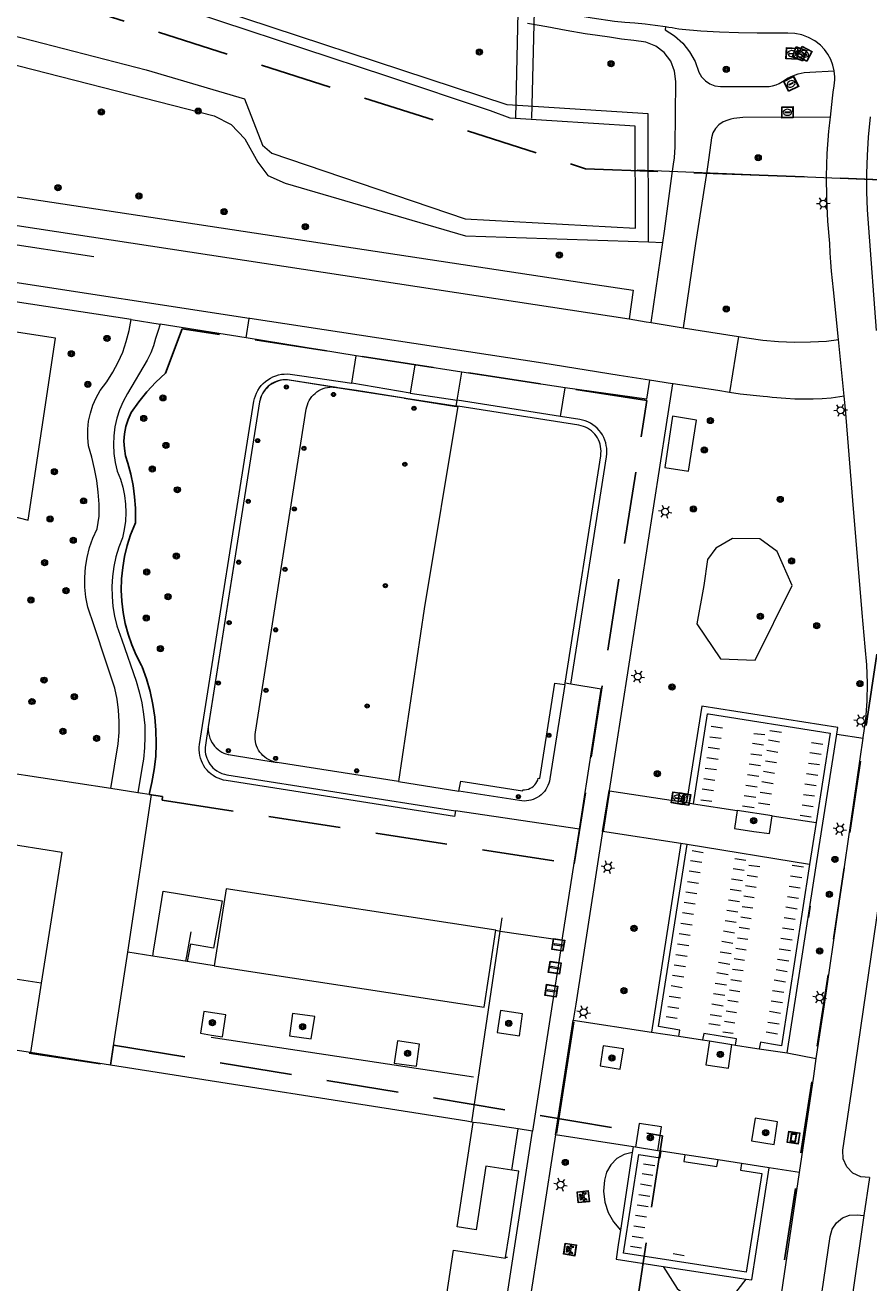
# Model space of a CAD drawing. Header units: metres. Extents: x 89872 to 94585, y 463299 to 469000.
# Tile 241 of 256: x 92043 to 92117, y 464850 to 464961. Entities that reach past the tile are written whole.
import ezdxf
from ezdxf.enums import TextEntityAlignment as Align

# ---------------------------------------------------------------- set-up
doc = ezdxf.new("R2010")
doc.units = ezdxf.units.M
doc.linetypes.add('HIDDEN', pattern=[9.525, 6.35, -3.175])
doc.layers.get('0').update_dxf_attribs({"linetype": 'CONTINUOUS'})
for name, color, linetype, lineweight in [('B-WE-BV-GELEIDECONSTRUCTIE-G', 251, 'CONTINUOUS', 13), ('B-WE-GR-BEPLANTING_CULTUUR-G', 251, 'CONTINUOUS', 13), ('B-WE-GR-BOOM-S', 251, 'CONTINUOUS', 13), ('B-WE-IE-MEUBILAIR_WEGMEUBILAIR_FIETSREK-S', 251, 'CONTINUOUS', 13), ('B-WE-IE-MEUBILAIR_WEGMEUBILAIR_PICKNICKTAFEL-S', 251, 'CONTINUOUS', 13), ('B-WE-IE-MEUBILAIR_WEGMEUBILAIR_VLAGGENMAST-S', 251, 'CONTINUOUS', 13), ('B-WE-IE-TERREINAFSCHEIDING-G', 251, 'CONTINUOUS', 13), ('B-WE-IE-TERREINAFSCHEIDING_KUNSTMATIG_HEKWERK-G', 251, 'CONTINUOUS', 13), ('B-WE-IE-TERREINAFSCHEIDING_KUNSTMATIG_MUUR-G', 251, 'CONTINUOUS', 13), ('B-WE-KL-ET_LS_OV_LICHTMAST-S', 251, 'CONTINUOUS', 13), ('B-WE-KL-GAS_PUT-S', 251, 'CONTINUOUS', 13), ('B-WE-KW-KUNSTWERK_DUIKER-G', 251, 'CONTINUOUS', 13), ('B-WE-OG-TOPOGRAFIE_BEBOUWING-GV', 251, 'CONTINUOUS', 13), ('B-WE-OG-TOPOGRAFIE_BEBOUWING_LUIFEL-GV', 251, 'CONTINUOUS', 13), ('B-WE-OG-TOPOGRAFIE_HUISNUMMER-T25', 251, 'CONTINUOUS', 13), ('B-WE-OG-TOPOGRAFIE_STRAATNAAM-T18', 251, 'CONTINUOUS', 13), ('B-WE-OG-TOPOGRAFIE_WATER-GV', 251, 'CONTINUOUS', 13), ('B-WE-RI-HWA_GOOT_LIJNGOOT-G', 251, 'CONTINUOUS', 13), ('B-WE-VH-VERHARDING-GV', 251, 'CONTINUOUS', 13), ('B-WE-VW-INFORMATIEBORD-S', 251, 'CONTINUOUS', 13), ('B_OVERBOUWLIJN_LIJN_1', 251, 'CONTINUOUS', 13), ('Percelen', 10, 'HIDDEN', 25), ('Q_PILAAR', 251, 'CONTINUOUS', 13), ('Q_PILAAR_0', 251, 'CONTINUOUS', 13)]:
    doc.layers.add(name, color=color, linetype=linetype, lineweight=lineweight)
doc.styles.get("Standard").update_dxf_attribs({"font": 'isocp.shx'})

# ---------------------------------------------------------------- blocks, each defined once
blk = doc.blocks.new('Q_LICHTMAST')
for points in [[(-0.26, 0.15), (-0.52, 0.3)], [(0, 0.3), (0, 0.6)], [(0.26, 0.15), (0.52, 0.3)], [(-0.26, -0.15), (-0.52, -0.3)], [(0, -0.3), (0, -0.6)], [(0.26, -0.15), (0.52, -0.3)]]:
    blk.add_lwpolyline(points)
blk.add_circle((0, 0), 0.3)
blk = doc.blocks.new('Q_VLAGGENMAST')
for points in [[(-0.5, 0.5), (0.5, 0.5), (0.5, -0.5), (-0.5, -0.5)], [(-0.08, 0.33), (0.07, 0.33), (0.07, -0.33), (-0.08, -0.33)]]:
    blk.add_lwpolyline(points, close=True)
blk.add_lwpolyline([(-0.44, 0.46), (0.44, 0.46, -0.414214), (0.46, 0.44), (0.46, -0.44, -0.414214), (0.44, -0.46), (-0.44, -0.46, -0.414214), (-0.46, -0.44), (-0.46, 0.44), (-0.46, 0.44), (-0.46, 0.45), (-0.46, 0.45), (-0.46, 0.45), (-0.46, 0.45), (-0.46, 0.45), (-0.46, 0.45), (-0.46, 0.46), (-0.46, 0.46), (-0.46, 0.46), (-0.45, 0.46), (-0.45, 0.46), (-0.45, 0.46), (-0.45, 0.46), (-0.45, 0.46), (-0.45, 0.46), (-0.44, 0.46), (-0.44, 0.46)], format="xyb")
blk = doc.blocks.new('Q_INFORMATIEBORD')
for points in [[(-0.5, 0.5), (0.5, 0.5), (0.5, -0.5), (-0.5, -0.5)], [(-0.37, 0.22), (0.36, 0.22), (0.36, -0.21), (-0.37, -0.21)]]:
    blk.add_lwpolyline(points, close=True)
for points in [[(-0.44, 0.46), (0.44, 0.46, -0.414214), (0.46, 0.44), (0.46, -0.44, -0.414214), (0.44, -0.46), (-0.44, -0.46, -0.414214), (-0.46, -0.44), (-0.46, 0.44), (-0.46, 0.44), (-0.46, 0.45), (-0.46, 0.45), (-0.46, 0.45), (-0.46, 0.45), (-0.46, 0.45), (-0.46, 0.45), (-0.46, 0.46), (-0.46, 0.46), (-0.46, 0.46), (-0.45, 0.46), (-0.45, 0.46), (-0.45, 0.46), (-0.45, 0.46), (-0.45, 0.46), (-0.45, 0.46), (-0.44, 0.46), (-0.44, 0.46)], [(-0.29, 0.16), (0.28, 0.16, -0.414214), (0.3, 0.14), (0.3, -0.13, -0.414214), (0.28, -0.16), (-0.29, -0.16, -0.414214), (-0.31, -0.13), (-0.31, 0.14), (-0.31, 0.14), (-0.31, 0.14), (-0.31, 0.14), (-0.31, 0.15), (-0.31, 0.15), (-0.31, 0.15), (-0.3, 0.15), (-0.3, 0.15), (-0.3, 0.15), (-0.3, 0.16), (-0.3, 0.16), (-0.3, 0.16), (-0.3, 0.16), (-0.29, 0.16), (-0.29, 0.16), (-0.29, 0.16), (-0.29, 0.16), (-0.29, 0.16)]]:
    blk.add_lwpolyline(points, format="xyb")
blk = doc.blocks.new('Q_PICKNICKTAFEL')
blk.add_lwpolyline([(-0.5, 0.5), (0.5, 0.5), (0.5, -0.5), (-0.5, -0.5)], close=True)
blk.add_lwpolyline([(-0.44, 0.46), (0.44, 0.46, -0.414214), (0.46, 0.44), (0.46, -0.44, -0.414214), (0.44, -0.46), (-0.44, -0.46, -0.414214), (-0.46, -0.44), (-0.46, 0.44), (-0.46, 0.44), (-0.46, 0.45), (-0.46, 0.45), (-0.46, 0.45), (-0.46, 0.45), (-0.46, 0.45), (-0.46, 0.45), (-0.46, 0.46), (-0.46, 0.46), (-0.46, 0.46), (-0.45, 0.46), (-0.45, 0.46), (-0.45, 0.46), (-0.45, 0.46), (-0.45, 0.46), (-0.45, 0.46), (-0.44, 0.46), (-0.44, 0.46)], format="xyb")
for points in [[(-0.25, -0.06), (-0.41, -0.06), (-0.41, 0.02)], [(-0.41, 0.02), (-0.21, 0.02)], [(-0.14, 0.21), (-0.27, 0.21), (-0.27, 0.28)], [(-0.27, 0.28), (0.26, 0.28), (0.26, 0.21), (0.13, 0.21)], [(-0.21, 0.02), (-0.14, 0.21)], [(-0.12, 0.02), (-0.03, 0.21)], [(-0.12, 0.02), (0.11, 0.02)], [(0.03, 0.21), (-0.03, 0.21)], [(0.11, 0.02), (0.03, 0.21)], [(0.21, 0.02), (0.13, 0.21)], [(0.21, 0.02), (0.4, 0.02), (0.4, -0.06), (0.24, -0.06)], [(-0.34, -0.28), (-0.25, -0.06)], [(-0.34, -0.28), (-0.24, -0.28)], [(-0.24, -0.28), (-0.15, -0.06)], [(0.14, -0.06), (-0.15, -0.06)], [(0.23, -0.28), (0.14, -0.06)], [(0.23, -0.28), (0.33, -0.28)], [(0.33, -0.28), (0.24, -0.06)]]:
    blk.add_lwpolyline(points)
blk = doc.blocks.new('Q_GASPUT')
blk.add_lwpolyline([(-0.5, 0.5), (0.5, 0.5), (0.5, -0.5), (-0.5, -0.5)], close=True)
for points in [[(-0.44, 0.46), (0.44, 0.46, -0.414214), (0.46, 0.44), (0.46, -0.44, -0.414214), (0.44, -0.46), (-0.44, -0.46, -0.414214), (-0.46, -0.44), (-0.46, 0.44), (-0.46, 0.44), (-0.46, 0.45), (-0.46, 0.45), (-0.46, 0.45), (-0.46, 0.45), (-0.46, 0.45), (-0.46, 0.45), (-0.46, 0.46), (-0.46, 0.46), (-0.46, 0.46), (-0.45, 0.46), (-0.45, 0.46), (-0.45, 0.46), (-0.45, 0.46), (-0.45, 0.46), (-0.45, 0.46), (-0.44, 0.46), (-0.44, 0.46)], [(-0.34, 0.1, 0.380426), (-0.28, -0.18)], [(-0.01, 0.27, 0.240218), (-0.34, 0.1)], [(-0.19, 0.04, 0.853344), (-0.19, -0.03)], [(0.33, 0.11, 0.240191), (-0.01, 0.27)], [(0.18, -0.03, 0.849746), (0.18, 0.04)], [(0.27, -0.18, 0.380426), (0.33, 0.11)], [(-0.28, -0.18, 0.148452), (0.01, -0.26)], [(0.01, -0.26, 0.131742), (0.27, -0.18)]]:
    blk.add_lwpolyline(points, format="xyb")
for points in [[(-0.19, 0.04), (0.18, 0.04)], [(0.18, -0.03), (-0.19, -0.03)]]:
    blk.add_lwpolyline(points)
blk = doc.blocks.new('BOOM-970')
at = {"layer": 'Q_PILAAR'}
for radius in [0.18, 0.09]:
    blk.add_circle((0, 0), radius, dxfattribs=at)
blk = doc.blocks.new('Q_PILAAR')
at = {"layer": 'Q_PILAAR'}
for p, q in [((0.05, 0.31), (0.12, 0.24)), ((0.12, 0.12), (0.05, 0.05)), ((0.31, 0.31), (0.24, 0.24)), ((0.24, 0.12), (0.31, 0.05))]:
    blk.add_line(p, q, dxfattribs=at)
blk.add_blockref('BOOM-970', (0.18, 0.18))
blk = doc.blocks.new('Q_BOOM')
for radius in [0.27, 0.18, 0.09]:
    blk.add_circle((0, 0), radius)

msp = doc.modelspace()

# ---------------------------------------------------------------- linework, layer by layer
at = {"layer": 'B-WE-BV-GELEIDECONSTRUCTIE-G'}
for points in [[(92085.29, 464952.49), (92083.57, 464953.13), (92074.42, 464956.18), (92059.82, 464960.98), (92045.39, 464965.79), (92035.92, 464968.82), (92034.21, 464969.24), (92032.47, 464969.6), (92024.14, 464970.85), (92009.82, 464973.07), (91995.08, 464975.23), (91987.17, 464976.43), (91979.84, 464977.46), (91971.21, 464978.81), (91945.44, 464982.64), (91895.52, 464990.31)], [(92064.29, 464949.38), (92081.33, 464943.61), (92096.33, 464942.79), (92096.31, 464951.78), (92085.29, 464952.49)]]:
    msp.add_lwpolyline(points, dxfattribs=at)
at = {"layer": 'B-WE-GR-BEPLANTING_CULTUUR-G'}
for p, q in [((92097.48, 464941.57), (92098.76, 464941.53)), ((92071.76, 464928.48), (92069.69, 464928.79)), ((92075.95, 464927.8), (92080.55, 464927.08)), ((92080.55, 464927.08), (92080.68, 464927.09)), ((92113.49, 464898.29), (92112.27, 464890.41)), ((92114.08, 464898.2), (92116.39, 464897.85)), ((92100.83, 464892.17), (92101.44, 464892.07)), ((92091.41, 464889.84), (92080.48, 464891.45)), ((92112.27, 464890.41), (92111.66, 464886.72)), ((92100.34, 464888.56), (92097.74, 464871.95)), ((92100.88, 464888.47), (92100.34, 464888.56)), ((92053.81, 464878.64), (92051.6, 464878.99)), ((92059.21, 464877.79), (92056.83, 464878.16)), ((92097.74, 464871.95), (92100.15, 464871.58)), ((92102.23, 464871.27), (92102.86, 464871.17)), ((92102.86, 464871.17), (92104.84, 464870.86)), ((92104.84, 464870.86), (92105.16, 464870.81)), ((92107.23, 464870.48), (92109.71, 464870.11)), ((92096.06, 464861.34), (92095.02, 464854.49)), ((92096.13, 464861.84), (92096.06, 464861.34)), ((92096.34, 464861.81), (92096.13, 464861.84)), ((92098.32, 464861.5), (92096.34, 464861.81)), ((92098.6, 464861.46), (92098.32, 464861.5)), ((92103.61, 464860.69), (92100.68, 464861.14)), ((92108.12, 464860), (92105.67, 464860.38)), ((92098.77, 464851.31), (92106.1, 464850.18))]:
    msp.add_line(p, q, dxfattribs=at)
for points in [[(92069.69, 464928.79), (92065.83, 464929.39), (92065.6, 464929.41), (92065.37, 464929.41), (92065.14, 464929.38), (92064.91, 464929.33), (92064.69, 464929.26), (92064.5, 464929.17), (92064.33, 464929.08), (92064.15, 464928.97), (92063.99, 464928.84), (92063.85, 464928.7), (92063.71, 464928.55), (92063.59, 464928.39), (92063.49, 464928.22), (92063.39, 464928.04), (92063.32, 464927.86), (92063.26, 464927.67), (92063.21, 464927.47), (92058.7, 464898.84)], [(92107.3, 464915.41), (92104.89, 464915.45), (92103.41, 464914.6), (92102.67, 464913.6), (92102.36, 464911.29), (92101.73, 464907.92), (92103.83, 464904.83), (92106.89, 464904.72), (92110.14, 464911.3), (92108.82, 464914.31), (92107.3, 464915.41)], [(92114.08, 464898.2), (92114.17, 464898.8), (92102.19, 464900.66), (92100.83, 464892.17)], [(92101.44, 464892.07), (92102.68, 464900), (92102.77, 464899.98), (92113.49, 464898.29)], [(92058.7, 464898.84), (92058.45, 464897.22), (92058.42, 464897.03), (92058.42, 464896.84), (92058.43, 464896.64), (92058.46, 464896.45), (92058.51, 464896.26), (92058.57, 464896.08), (92058.65, 464895.9), (92058.74, 464895.72), (92058.85, 464895.55), (92058.98, 464895.39), (92059.11, 464895.24), (92059.26, 464895.11), (92059.46, 464894.97), (92059.67, 464894.85), (92059.89, 464894.75), (92060.12, 464894.67), (92060.35, 464894.62), (92080.48, 464891.45)], [(92109.71, 464870.11), (92112.53, 464888.29), (92114.08, 464898.2)], [(92100.15, 464871.58), (92100.26, 464872.13), (92098.37, 464872.45), (92100.88, 464888.47)], [(92111.66, 464886.72), (92109.2, 464870.75), (92108.31, 464870.9), (92107.34, 464871.05), (92107.23, 464870.48)], [(92105.16, 464870.81), (92105.25, 464871.37), (92102.36, 464871.82), (92102.23, 464871.27)], [(92096.06, 464861.34), (92095.33, 464861.16), (92094.69, 464860.8), (92094.16, 464860.27), (92093.79, 464859.62), (92093.6, 464858.9), (92093.52, 464857.94), (92093.63, 464856.98), (92093.92, 464856.06), (92094.39, 464855.22), (92095.02, 464854.49)], [(92105.67, 464860.38), (92105.59, 464859.79), (92107.46, 464859.5), (92106.1, 464850.8), (92095.27, 464852.46), (92096.64, 464861.17), (92098.52, 464860.88), (92098.6, 464861.46)], [(92100.68, 464861.14), (92100.59, 464860.55), (92103.5, 464860.11), (92103.61, 464860.69)], [(92106.1, 464850.18), (92106.58, 464850.11), (92108.12, 464860)], [(92095.02, 464854.49), (92094.82, 464853.2), (92094.63, 464851.94), (92098.77, 464851.31)], [(92098.77, 464851.31), (92100.01, 464849.37), (92100.82, 464848.67), (92101.79, 464848.21), (92102.86, 464848.05), (92103.92, 464848.2), (92104.9, 464848.63), (92106.1, 464850.18)]]:
    msp.add_lwpolyline(points, dxfattribs=at)
at = {"layer": 'B-WE-IE-MEUBILAIR_WEGMEUBILAIR_FIETSREK-S'}
for p, q in [((92104.02, 464898.72), (92103.02, 464898.89)), ((92103.88, 464897.81), (92102.88, 464897.95)), ((92107.74, 464898.13), (92106.77, 464898.24)), ((92109.04, 464897.51), (92108.06, 464897.66)), ((92109.19, 464898.35), (92108.18, 464898.5)), ((92111.85, 464897.47), (92112.84, 464897.33)), ((92103.75, 464896.89), (92102.75, 464897.03)), ((92106.5, 464896.48), (92107.48, 464896.34)), ((92106.64, 464897.4), (92107.62, 464897.26)), ((92108.89, 464896.59), (92107.9, 464896.75)), ((92112.7, 464896.41), (92111.71, 464896.55)), ((92103.61, 464895.97), (92102.62, 464896.11)), ((92106.36, 464895.58), (92107.34, 464895.44)), ((92108.75, 464895.67), (92107.78, 464895.82)), ((92112.55, 464895.49), (92111.58, 464895.62)), ((92103.34, 464894.13), (92102.35, 464894.27)), ((92103.47, 464895.05), (92102.48, 464895.19)), ((92106.2, 464894.64), (92107.2, 464894.49)), ((92108.6, 464894.75), (92107.61, 464894.91)), ((92112.41, 464894.57), (92111.42, 464894.71)), ((92103.2, 464893.21), (92102.22, 464893.35)), ((92106.06, 464893.72), (92107.06, 464893.57)), ((92108.32, 464892.91), (92107.32, 464893.07)), ((92108.46, 464893.83), (92107.46, 464893.99)), ((92112.27, 464893.65), (92111.27, 464893.79)), ((92102.09, 464892.43), (92103.06, 464892.29)), ((92105.92, 464892.8), (92106.93, 464892.65)), ((92107.17, 464892.15), (92108.17, 464892)), ((92111.98, 464891.81), (92111.02, 464891.95)), ((92112.12, 464892.73), (92111.13, 464892.87)), ((92105.78, 464891.88), (92106.79, 464891.73)), ((92111.83, 464890.9), (92110.84, 464891.03)), ((92102.31, 464887.74), (92101.33, 464887.93)), ((92101.19, 464887.07), (92102.18, 464886.92)), ((92105.1, 464887.25), (92106.07, 464887.11)), ((92107.3, 464886.52), (92106.32, 464886.64)), ((92111.14, 464886.47), (92110.15, 464886.62)), ((92101.06, 464886.15), (92102.04, 464886)), ((92105.78, 464885.28), (92104.81, 464885.43)), ((92105.92, 464886.19), (92104.96, 464886.35)), ((92107.1, 464885.61), (92106.18, 464885.75)), ((92111, 464885.55), (92110.01, 464885.7)), ((92100.77, 464884.32), (92101.75, 464884.16)), ((92100.91, 464885.23), (92101.9, 464885.08)), ((92105.64, 464884.36), (92104.67, 464884.51)), ((92106.96, 464884.7), (92106.04, 464884.84)), ((92110.86, 464884.63), (92109.87, 464884.79)), ((92100.62, 464883.4), (92101.61, 464883.24)), ((92105.5, 464883.44), (92104.52, 464883.59)), ((92106.81, 464883.77), (92105.89, 464883.92)), ((92110.71, 464883.71), (92109.72, 464883.87)), ((92100.47, 464882.48), (92101.46, 464882.33)), ((92105.36, 464882.52), (92104.38, 464882.67)), ((92106.53, 464881.94), (92105.61, 464882.08)), ((92106.67, 464882.86), (92105.75, 464883)), ((92110.42, 464881.87), (92109.44, 464882.03)), ((92110.57, 464882.79), (92109.58, 464882.95)), ((92100.34, 464881.56), (92101.32, 464881.41)), ((92105.07, 464880.68), (92104.09, 464880.83)), ((92105.21, 464881.6), (92104.23, 464881.75)), ((92106.39, 464881.02), (92105.47, 464881.17)), ((92110.28, 464880.95), (92109.29, 464881.11)), ((92100.05, 464879.72), (92101.03, 464879.57)), ((92100.19, 464880.64), (92101.17, 464880.49)), ((92104.93, 464879.76), (92103.94, 464879.92)), ((92106.24, 464880.1), (92105.32, 464880.24)), ((92110.14, 464880.04), (92109.15, 464880.19)), ((92099.9, 464878.8), (92100.89, 464878.65)), ((92104.78, 464878.84), (92103.8, 464879)), ((92106.1, 464879.18), (92105.18, 464879.32)), ((92109.99, 464879.12), (92109.01, 464879.27)), ((92099.76, 464877.88), (92100.74, 464877.73)), ((92104.64, 464877.92), (92103.65, 464878.08)), ((92105.95, 464878.26), (92105.04, 464878.4)), ((92109.85, 464878.2), (92108.86, 464878.35)), ((92099.61, 464876.97), (92100.6, 464876.81)), ((92104.5, 464877), (92103.51, 464877.16)), ((92105.68, 464876.42), (92104.75, 464876.56)), ((92105.82, 464877.34), (92104.9, 464877.48)), ((92109.56, 464876.36), (92108.57, 464876.52)), ((92109.7, 464877.27), (92108.72, 464877.44)), ((92099.47, 464876.05), (92100.45, 464875.89)), ((92104.21, 464875.17), (92103.22, 464875.32)), ((92104.35, 464876.08), (92103.36, 464876.24)), ((92105.54, 464875.5), (92104.61, 464875.64)), ((92109.42, 464875.44), (92108.42, 464875.59)), ((92099.18, 464874.21), (92100.16, 464874.05)), ((92099.32, 464875.13), (92100.31, 464874.97)), ((92104.07, 464874.25), (92103.07, 464874.4)), ((92105.39, 464874.58), (92104.47, 464874.73)), ((92109.28, 464874.52), (92108.29, 464874.68)), ((92100.02, 464873.15), (92099.04, 464873.29)), ((92103.93, 464873.33), (92102.93, 464873.48)), ((92105.25, 464873.65), (92104.32, 464873.8)), ((92109.13, 464873.6), (92108.15, 464873.76)), ((92102.81, 464872.72), (92103.81, 464872.57)), ((92104.96, 464871.82), (92104.04, 464871.96)), ((92105.1, 464872.74), (92104.18, 464872.88)), ((92108.85, 464871.78), (92107.86, 464871.95)), ((92108, 464872.84), (92108.99, 464872.68)), ((92097.05, 464860.35), (92098.03, 464860.19)), ((92096.92, 464859.49), (92097.88, 464859.34)), ((92096.63, 464857.65), (92097.59, 464857.5)), ((92096.78, 464858.57), (92097.74, 464858.42)), ((92096.48, 464856.73), (92097.45, 464856.58)), ((92096.34, 464855.81), (92097.31, 464855.66)), ((92096.19, 464854.89), (92097.16, 464854.74)), ((92096.04, 464853.98), (92097.02, 464853.82)), ((92096.88, 464852.91), (92095.9, 464853.06)), ((92099.67, 464852.44), (92100.64, 464852.28))]:
    msp.add_line(p, q, dxfattribs=at)
at = {"layer": 'B-WE-IE-TERREINAFSCHEIDING-G'}
for p, q in [((92071.34, 464929.12), (92071.73, 464931.55)), ((92076.89, 464930.75), (92076.5, 464928.25)), ((92080.64, 464927.62), (92081.03, 464930.1)), ((92076.5, 464928.25), (92071.34, 464929.12)), ((92075.95, 464927.8), (92071.76, 464928.48)), ((92076.5, 464928.25), (92080.64, 464927.62)), ((92080.55, 464927.08), (92080.64, 464927.62)), ((92089.72, 464926.18), (92080.64, 464927.62)), ((92090.63, 464902.61), (92090.13, 464902.69)), ((92108.39, 464891), (92105.29, 464891.47)), ((92043.99, 464876.26), (92019.62, 464880.06)), ((92085.45, 464859.79), (92086, 464863.42))]:
    msp.add_line(p, q, dxfattribs=at)
msp.add_lwpolyline([(92080.48, 464891.45), (92080.4, 464890.95), (92060.27, 464894.11), (92060.03, 464894.16), (92059.8, 464894.23), (92059.57, 464894.32), (92059.35, 464894.42), (92059.14, 464894.55), (92058.95, 464894.69), (92058.76, 464894.85), (92058.59, 464895.03), (92058.44, 464895.22), (92058.31, 464895.42), (92058.19, 464895.64), (92058.09, 464895.86), (92058.01, 464896.09), (92057.96, 464896.33), (92057.92, 464896.57), (92057.91, 464896.81), (92057.91, 464897.06), (92057.94, 464897.3), (92062.72, 464927.53), (92062.77, 464927.78), (92062.85, 464928.02), (92062.95, 464928.26), (92063.07, 464928.49), (92063.22, 464928.71), (92063.37, 464928.91), (92063.55, 464929.1), (92063.74, 464929.27), (92063.95, 464929.43), (92064.17, 464929.57), (92064.4, 464929.68), (92064.64, 464929.78), (92064.89, 464929.85), (92065.14, 464929.91), (92065.4, 464929.93), (92065.65, 464929.94), (92065.91, 464929.93), (92066.93, 464929.77), (92071.34, 464929.12)], dxfattribs=at)
at = {"layer": 'B-WE-IE-TERREINAFSCHEIDING_KUNSTMATIG_HEKWERK-G'}
msp.add_line((92058.97, 464871.51), (92082.08, 464868), dxfattribs=at)
msp.add_lwpolyline([(92056.83, 464878.16), (92056.72, 464878.2), (92056.8, 464878.64), (92057.18, 464880.78)], dxfattribs=at)
at = {"layer": 'B-WE-IE-TERREINAFSCHEIDING_KUNSTMATIG_MUUR-G'}
msp.add_line((92085.07, 464852.08), (92084.9, 464852.1), dxfattribs=at)
at = {"layer": 'B-WE-KW-KUNSTWERK_DUIKER-G'}
for p, q in [((92087.12, 465009.37), (92085.76, 464952.51)), ((92088.59, 465009.25), (92087.17, 464952.44)), ((92096.48, 464947.92), (92145.1, 464945.96))]:
    msp.add_line(p, q, dxfattribs=at)
at = {"layer": 'B-WE-OG-TOPOGRAFIE_BEBOUWING-GV'}
for p, q in [((92052.5, 464893.04), (92050.13, 464893.4)), ((92050.1, 464869.03), (92051.6, 464878.99)), ((92043.99, 464876.26), (92043.03, 464870.14)), ((92043.03, 464870.14), (92039.11, 464870.76)), ((92050.1, 464869.03), (92043.03, 464870.14)), ((92081.48, 464864.09), (92050.1, 464869.03)), ((92081.92, 464864.02), (92081.48, 464864.09)), ((92082.04, 464864), (92081.92, 464864.02))]:
    msp.add_line(p, q, dxfattribs=at)
for points in [[(92050.13, 464893.4), (92037.74, 464895.29), (92041.36, 464917.43), (92042.82, 464917.05), (92045.24, 464933.1), (92029.14, 464935.56), (92028.86, 464933.82), (92000, 464938.33), (91993.96, 464939.27), (91994.32, 464940.83), (91978.22, 464943.31)], [(92080.68, 464927.09), (92077.73, 464909.25), (92075.45, 464894.02), (92080.78, 464893.18), (92080.94, 464894.05), (92086.39, 464893.22), (92086.4, 464893.3), (92086.57, 464893.3), (92086.74, 464893.32), (92086.9, 464893.36), (92087.06, 464893.43), (92087.21, 464893.51), (92087.34, 464893.61), (92087.47, 464893.73), (92087.57, 464893.86), (92087.66, 464894), (92087.73, 464894.16), (92087.78, 464894.32), (92087.91, 464894.31), (92089.24, 464902.71), (92090.11, 464902.57), (92090.13, 464902.69)], [(92090.13, 464902.69), (92093.28, 464922.73), (92093.3, 464922.93), (92093.31, 464923.13), (92093.3, 464923.34), (92093.27, 464923.54), (92093.23, 464923.74), (92093.16, 464923.94), (92093.08, 464924.13), (92092.98, 464924.3), (92092.87, 464924.48), (92092.75, 464924.64), (92092.61, 464924.78), (92092.46, 464924.92), (92092.29, 464925.04), (92092.12, 464925.15), (92091.94, 464925.24), (92091.75, 464925.31), (92091.56, 464925.37), (92091.36, 464925.42), (92080.68, 464927.09)], [(92051.6, 464878.99), (92053.69, 464892.86), (92052.5, 464893.04)], [(91989.34, 464888.07), (91999.24, 464886.56), (92000, 464886.44), (92021.34, 464883.18), (92021.08, 464881.45), (92036.81, 464879), (92038.38, 464888.97), (92045.81, 464887.8), (92043.99, 464876.26)], [(92085.45, 464859.79), (92083.15, 464860.14), (92082.29, 464854.53), (92080.62, 464854.79), (92082.04, 464864)], [(92084.9, 464852.1), (92085.2, 464854.08), (92086.07, 464859.7), (92085.45, 464859.79)], [(92078.97, 464844.02), (92080.31, 464852.75), (92084.89, 464852.04), (92084.9, 464852.1)]]:
    msp.add_lwpolyline(points, dxfattribs=at)
at = {"layer": 'B-WE-OG-TOPOGRAFIE_BEBOUWING_LUIFEL-GV'}
for p, q in [((92059.21, 464877.79), (92061.85, 464877.39)), ((92061.85, 464877.39), (92083.01, 464874.15))]:
    msp.add_line(p, q, dxfattribs=at)
for points in [[(92069.69, 464928.79), (92069.8, 464928.79), (92070, 464928.76), (92065.87, 464929.4), (92065.67, 464929.43), (92065.46, 464929.43), (92065.26, 464929.42), (92065.06, 464929.39), (92064.86, 464929.34), (92064.67, 464929.27), (92064.49, 464929.19), (92064.31, 464929.1), (92064.14, 464928.99), (92063.98, 464928.86), (92063.83, 464928.72), (92063.7, 464928.56), (92063.56, 464928.37), (92063.44, 464928.16), (92063.33, 464927.93), (92063.26, 464927.71), (92063.2, 464927.47), (92058.72, 464899.02), (92058.7, 464898.84)], [(92064.77, 464895.7), (92064.57, 464895.74), (92064.38, 464895.79), (92064.19, 464895.87), (92064.01, 464895.96), (92063.83, 464896.07), (92063.67, 464896.19), (92063.52, 464896.32), (92063.38, 464896.47), (92063.25, 464896.63), (92063.14, 464896.8), (92063.04, 464896.98), (92062.96, 464897.17), (92062.9, 464897.36), (92062.85, 464897.56), (92062.83, 464897.76), (92062.82, 464897.97), (92062.82, 464898.17), (92062.85, 464898.38), (92067.33, 464926.84), (92067.37, 464927.04), (92067.43, 464927.23), (92067.5, 464927.42), (92067.6, 464927.6), (92067.7, 464927.78), (92067.83, 464927.94), (92067.96, 464928.09), (92068.11, 464928.23), (92068.27, 464928.36), (92068.44, 464928.47), (92068.62, 464928.57), (92068.81, 464928.65), (92069, 464928.71), (92069.2, 464928.76), (92069.4, 464928.79), (92069.6, 464928.8), (92069.69, 464928.79)], [(92058.7, 464898.84), (92058.7, 464898.79), (92058.7, 464898.55), (92058.72, 464898.31), (92058.77, 464898.08), (92058.84, 464897.85), (92058.92, 464897.66), (92059.02, 464897.48), (92059.13, 464897.31), (92059.26, 464897.15), (92059.4, 464897), (92059.56, 464896.86), (92059.72, 464896.73), (92059.89, 464896.62), (92060.07, 464896.53), (92060.26, 464896.46), (92060.45, 464896.41), (92060.65, 464896.38), (92064.77, 464895.7)], [(92084.04, 464880.92), (92060.28, 464884.57), (92059.21, 464877.79)], [(92083.01, 464874.15), (92083.45, 464877.04), (92084.04, 464880.92)]]:
    msp.add_lwpolyline(points, dxfattribs=at)
at = {"layer": 'B-WE-OG-TOPOGRAFIE_STRAATNAAM-T18'}
for p, q in [((92038.74, 464941.79), (92048.63, 464940.29)), ((92111.6, 464882.05), (92111.75, 464883.04))]:
    msp.add_line(p, q, dxfattribs=at)
at = {"layer": 'B-WE-OG-TOPOGRAFIE_WATER-GV'}
for points in [[(92097.48, 464941.57), (92097.45, 464952.86), (92085.04, 464953.66), (92055.06, 464963.54), (92034.83, 464970.21), (92011.65, 464973.84), (91980.02, 464978.59), (91971.38, 464979.94), (91945.61, 464983.78), (91895.69, 464991.45)], [(91895.3, 464982.5), (91900.73, 464982.1), (91923.85, 464978.61), (91940.98, 464976.32), (91957.15, 464973.98), (91960.54, 464973.24), (91964.53, 464974.44), (91966.64, 464974.43), (91968.41, 464974.19), (91970.29, 464973.74), (91972.25, 464973.09), (91974.34, 464971.99), (91976.79, 464970.74), (92000, 464966.42), (92005.9, 464965.56), (92019.9, 464963.18), (92029.71, 464962.32), (92034.09, 464961.68), (92053.22, 464956.74), (92061.89, 464954.19), (92063.49, 464950.09), (92064.29, 464949.38)], [(91981.46, 464964.73), (92000, 464961.74), (92019.1, 464959.03), (92028.47, 464959.63), (92038.31, 464958.04), (92059.22, 464952.69), (92060.71, 464951.92), (92061.92, 464950.66), (92063.08, 464948.59), (92063.95, 464947.43), (92065.49, 464946.75), (92081.37, 464942.12), (92097.48, 464941.57)]]:
    msp.add_lwpolyline(points, dxfattribs=at)
at = {"layer": 'B-WE-RI-HWA_GOOT_LIJNGOOT-G'}
for p, q in [((92094.05, 464893.22), (92093.49, 464889.63)), ((92094.05, 464893.22), (92094.05, 464893.22)), ((92084.43, 464880.85), (92084.6, 464882.01)), ((92081.92, 464864.02), (92084.43, 464880.85)), ((92090.9, 464872.87), (92089.38, 464863.01))]:
    msp.add_line(p, q, dxfattribs=at)
at = {"layer": 'B-WE-VH-VERHARDING-GV'}
for p, q in [((92023.26, 464945.85), (92095.79, 464934.81)), ((92062.29, 464934.84), (92000, 464944.33)), ((92097.73, 464934.47), (92098.76, 464941.53)), ((92051.9, 464934.74), (92054.47, 464934.34)), ((92062.05, 464933.11), (92054.47, 464934.34)), ((92062.05, 464933.11), (92062.29, 464934.84)), ((92097.73, 464934.47), (92100.55, 464934.01)), ((92100.55, 464934.01), (92105.43, 464933.23)), ((92071.73, 464931.55), (92062.05, 464933.11)), ((92105.43, 464933.23), (92104.63, 464928.32)), ((92114.72, 464927.98), (92114.24, 464932.98)), ((92076.89, 464930.75), (92071.73, 464931.55)), ((92081.03, 464930.1), (92076.89, 464930.75)), ((92090.13, 464928.72), (92081.03, 464930.1)), ((92089.72, 464926.18), (92090.13, 464928.72)), ((92099.61, 464929.07), (92094.01, 464893.23)), ((92099.61, 464929.07), (92097.57, 464929.38)), ((92101.02, 464921.38), (92101.72, 464925.87)), ((92093.43, 464889.64), (92094.01, 464893.23)), ((92094.01, 464893.23), (92094.05, 464893.22)), ((92094.05, 464893.22), (92100.83, 464892.17)), ((92101.44, 464892.07), (92105.29, 464891.47)), ((92108.39, 464891), (92112.27, 464890.41)), ((92089.89, 464880.05), (92091.41, 464889.84)), ((92100.34, 464888.56), (92093.43, 464889.64)), ((92111.66, 464886.72), (92100.88, 464888.47)), ((92084.43, 464880.85), (92089.89, 464880.05)), ((92089.89, 464880.05), (92087.27, 464863.23)), ((92056.83, 464878.16), (92053.81, 464878.64)), ((92089.29, 464862.91), (92090.84, 464873.01)), ((92090.84, 464873.01), (92097.74, 464871.95)), ((92058.99, 464871.68), (92059.96, 464871.52)), ((92100.15, 464871.58), (92102.23, 464871.27)), ((92109.71, 464870.11), (92112.27, 464869.62)), ((92108.85, 464864.05), (92106.87, 464864.36)), ((92081.66, 464826.89), (92087.27, 464863.23)), ((92087.27, 464863.23), (92086, 464863.42)), ((92089.29, 464862.91), (92086.75, 464846.55)), ((92096.13, 464861.84), (92089.29, 464862.91)), ((92100.68, 464861.14), (92098.6, 464861.46)), ((92105.67, 464860.38), (92103.61, 464860.69)), ((92110.78, 464859.58), (92108.12, 464860)), ((92116.95, 464859.15), (92116.46, 464855.79))]:
    msp.add_line(p, q, dxfattribs=at)
for points in [[(92098.97, 464960.52), (92098.08, 464960.64), (92097.18, 464960.75), (92096.29, 464960.84), (92095.39, 464960.92), (92094.49, 464960.98), (92092.52, 464961.28), (92090.55, 464961.61), (92088.58, 464961.96), (92086.62, 464962.32), (92084.66, 464962.71), (92082.71, 464963.13), (92080.77, 464963.62), (92078.85, 464964.18), (92076.95, 464964.81), (92075.08, 464965.5), (92073.25, 464966.27), (92070.46, 464967.43), (92066.92, 464968.97), (92065.52, 464969.56)], [(92098.76, 464941.53), (92098.91, 464942.52), (92099.57, 464947.6), (92099.69, 464948.41), (92099.77, 464948.97), (92099.84, 464949.94), (92099.9, 464955.7), (92099.79, 464956.63), (92099.44, 464957.5), (92098.88, 464958.25), (92098.13, 464958.82), (92097.26, 464959.17), (92096.19, 464959.31), (92095.12, 464959.45), (92094.06, 464959.6), (92092.99, 464959.75), (92091.92, 464959.91), (92090.22, 464960.2), (92088.53, 464960.51), (92086.84, 464960.83)], [(92098.97, 464960.52), (92098.96, 464960.27), (92099.78, 464959.74), (92100.51, 464959.08), (92101.11, 464958.32), (92101.59, 464957.46), (92101.92, 464956.54), (92102.16, 464956.13), (92102.5, 464955.78), (92102.89, 464955.51), (92103.34, 464955.34), (92103.82, 464955.27), (92107.79, 464955.26), (92108.11, 464955.27), (92108.42, 464955.32), (92108.73, 464955.41), (92109.01, 464955.54), (92109.28, 464955.71), (92109.72, 464955.99), (92110.19, 464956.22), (92110.68, 464956.39), (92111.19, 464956.5), (92111.71, 464956.54), (92113.85, 464956.64)], [(92113.85, 464956.64), (92113.73, 464957.15), (92113.55, 464957.64), (92113.3, 464958.11), (92112.99, 464958.53), (92112.63, 464958.92), (92112.13, 464959.29), (92111.58, 464959.59), (92110.99, 464959.81), (92110.38, 464959.93), (92109.75, 464959.97), (92108.73, 464959.96), (92107.07, 464959.96), (92105.41, 464960), (92103.75, 464960.06), (92102.09, 464960.15), (92100.44, 464960.28), (92100.15, 464960.33), (92099.85, 464960.38), (92099.56, 464960.43), (92099.27, 464960.47), (92098.97, 464960.52)], [(92113.51, 464952.57), (92113.57, 464953.12), (92113.63, 464953.68), (92113.7, 464954.23), (92113.77, 464954.78), (92113.84, 464955.33), (92113.88, 464955.59), (92113.9, 464955.85), (92113.9, 464956.12), (92113.88, 464956.38), (92113.85, 464956.64)], [(92113.51, 464952.57), (92105.8, 464952.53), (92105.53, 464952.52), (92105.27, 464952.49), (92105, 464952.45), (92104.74, 464952.39), (92104.49, 464952.31), (92104.06, 464952.15), (92103.69, 464951.9), (92103.38, 464951.57), (92103.16, 464951.18), (92103.03, 464950.75), (92102.8, 464949), (92102.65, 464947.98)], [(92114.24, 464932.98), (92113.79, 464937.36), (92113.7, 464938.18), (92113.62, 464938.99), (92113.56, 464939.8), (92113.5, 464940.62), (92113.45, 464941.43), (92113.29, 464943.41), (92113.19, 464945.39), (92113.18, 464947.37), (92113.24, 464949.36), (92113.38, 464951.34), (92113.41, 464951.58), (92113.43, 464951.83), (92113.45, 464952.08), (92113.48, 464952.32), (92113.51, 464952.57)], [(92117.56, 464933.77), (92116.89, 464942.81), (92116.78, 464944.4), (92116.72, 464946), (92116.71, 464947.6), (92116.77, 464949.2), (92116.87, 464950.79), (92117.05, 464952.6)], [(92023.58, 464948.32), (92092.78, 464937.81), (92096.13, 464937.31), (92095.79, 464934.81)], [(92102.65, 464947.98), (92101.64, 464941.43), (92100.55, 464934.01)], [(92051.9, 464934.74), (92000, 464942.63), (91978.63, 464945.89)], [(92050.13, 464893.4), (92050.76, 464897.36), (92050.84, 464898.34), (92050.85, 464899.33), (92050.79, 464900.31), (92050.66, 464901.29), (92050.46, 464902.25), (92049.7, 464904.55), (92048.64, 464907.74), (92048.09, 464909.39), (92047.92, 464910.26), (92047.83, 464911.14), (92047.82, 464912.02), (92047.88, 464912.91), (92048.02, 464913.78), (92048.24, 464914.64), (92048.54, 464915.48), (92048.9, 464916.29), (92049.1, 464917.41), (92049.08, 464918.46), (92049.01, 464919.51), (92048.88, 464920.56), (92048.69, 464921.59), (92048.45, 464922.62), (92048.15, 464923.62), (92048.08, 464924.34), (92048.09, 464925.07), (92048.16, 464925.79), (92048.31, 464926.49), (92048.53, 464927.18), (92048.81, 464927.85), (92049.17, 464928.48), (92049.76, 464929.26), (92050.29, 464930.1), (92050.76, 464930.97), (92051.16, 464931.87), (92051.48, 464932.81), (92051.72, 464933.76), (92051.9, 464934.74)], [(92054.47, 464934.34), (92054.26, 464933.69), (92054.05, 464933.05), (92053.88, 464932.41), (92053.65, 464931.79), (92053.35, 464931.2), (92053.32, 464931.15), (92051.57, 464928.21), (92051.2, 464927.52), (92050.89, 464926.79), (92050.65, 464926.04), (92050.48, 464925.28), (92050.38, 464924.5), (92050.35, 464923.71), (92050.39, 464922.93), (92050.5, 464922.15), (92050.68, 464921.38), (92050.96, 464920.68), (92051.17, 464919.96), (92051.32, 464919.22), (92051.41, 464918.48), (92051.44, 464917.73), (92051.4, 464916.97), (92051.3, 464916.23), (92051.14, 464915.5), (92050.82, 464914.67), (92050.57, 464913.83), (92050.38, 464912.97), (92050.26, 464912.1), (92050.21, 464911.22), (92050.22, 464910.34), (92050.3, 464909.46), (92050.44, 464908.59), (92050.65, 464907.74), (92051.08, 464906.51), (92052.34, 464902.88), (92052.62, 464901.92), (92052.84, 464900.95), (92053, 464899.97), (92053.1, 464898.98), (92053.12, 464897.98), (92053.08, 464896.99), (92052.98, 464896), (92052.87, 464895.34), (92052.5, 464893.04)], [(92097.57, 464929.38), (92094.91, 464929.79), (92088.17, 464930.88), (92062.36, 464934.83), (92062.29, 464934.84)], [(92095.79, 464934.81), (92097.27, 464934.54), (92097.73, 464934.47)], [(92105.43, 464933.23), (92106.16, 464933.12), (92107.55, 464932.93), (92108.95, 464932.81), (92110.36, 464932.75), (92111.76, 464932.76), (92113.16, 464932.84), (92114.24, 464932.98)], [(92097.57, 464929.38), (92097.31, 464927.73), (92090.13, 464928.72)], [(92104.63, 464928.32), (92103.6, 464928.47), (92101.62, 464928.77), (92099.65, 464929.07), (92099.61, 464929.07)], [(92114.72, 464927.98), (92113.58, 464927.82), (92112.78, 464927.76), (92111.98, 464927.72), (92111.18, 464927.71), (92110.38, 464927.73), (92109.58, 464927.77), (92109.18, 464927.81), (92108.78, 464927.84), (92108.38, 464927.88), (92107.98, 464927.91), (92107.58, 464927.94), (92105.57, 464928.17), (92104.63, 464928.32)], [(92116.39, 464897.85), (92116.4, 464897.91), (92116.62, 464899.5), (92116.74, 464901.1), (92116.78, 464902.71), (92116.73, 464904.31), (92116.58, 464905.91), (92116.32, 464908.88), (92115.5, 464918.79), (92114.83, 464926.84), (92114.72, 464927.98)], [(92090.63, 464902.61), (92093.78, 464922.65), (92093.81, 464922.89), (92093.82, 464923.14), (92093.81, 464923.39), (92093.77, 464923.64), (92093.72, 464923.88), (92093.64, 464924.12), (92093.54, 464924.35), (92093.43, 464924.57), (92093.29, 464924.77), (92093.14, 464924.97), (92092.96, 464925.15), (92092.78, 464925.32), (92092.58, 464925.47), (92092.37, 464925.6), (92092.14, 464925.71), (92091.91, 464925.8), (92091.68, 464925.87), (92091.43, 464925.93), (92089.72, 464926.18)], [(92101.72, 464925.87), (92099.59, 464926.21), (92098.92, 464921.71), (92101.02, 464921.38)], [(92091.41, 464889.84), (92093.33, 464902.17), (92090.63, 464902.61)], [(92112.27, 464869.62), (92112.95, 464874.17), (92116.39, 464897.85)], [(92105.29, 464891.47), (92105.06, 464889.89), (92106.78, 464889.64), (92108.16, 464889.44), (92108.39, 464891)], [(92093.43, 464889.64), (92091.07, 464874.41), (92090.84, 464873.01)], [(92116.95, 464859.15), (92116.19, 464859.21), (92115.49, 464859.53), (92114.96, 464860.08), (92114.65, 464860.78), (92114.61, 464861.55), (92115.48, 464867.48), (92118.52, 464888.27)], [(92053.81, 464878.64), (92053.88, 464879.09), (92054.23, 464881.25), (92054.74, 464884.36), (92059.92, 464883.51), (92059.15, 464879.35), (92057.13, 464879.71), (92056.83, 464878.16)], [(92084.04, 464880.92), (92084.15, 464880.9), (92084.43, 464880.85)], [(92059.96, 464871.52), (92060.26, 464873.48), (92058.32, 464873.77), (92058.02, 464871.85), (92058.99, 464871.68)], [(92065.85, 464871.63), (92067.78, 464871.37), (92068.08, 464873.32), (92066.13, 464873.59), (92065.85, 464871.63)], [(92084.46, 464873.85), (92084.15, 464871.91), (92086.12, 464871.61), (92086.38, 464873.57), (92084.46, 464873.85)], [(92077.32, 464870.88), (92075.38, 464871.17), (92075.08, 464869.22), (92077.04, 464868.94), (92077.32, 464870.88)], [(92102.86, 464871.17), (92102.54, 464869.07), (92104.52, 464868.76), (92104.84, 464870.86)], [(92095, 464868.69), (92095.28, 464870.47), (92093.5, 464870.75), (92093.22, 464868.97), (92095, 464868.69)], [(92105.16, 464870.81), (92106.65, 464870.57), (92107.23, 464870.48)], [(92110.78, 464859.58), (92112.04, 464868.06), (92112.27, 464869.62)], [(92106.87, 464864.36), (92106.56, 464862.37), (92108.55, 464862.06), (92108.85, 464864.05)], [(92086, 464863.42), (92082.67, 464863.93), (92082.04, 464864)], [(92098.32, 464861.5), (92098.64, 464863.59), (92096.66, 464863.91), (92096.34, 464861.81)], [(92108.35, 464843.14), (92108.37, 464843.3), (92110.28, 464856.21), (92110.78, 464859.58)], [(92112.02, 464843.89), (92113.49, 464853.95), (92113.67, 464854.6), (92114.04, 464855.16), (92114.57, 464855.59), (92115.2, 464855.83), (92115.88, 464855.86), (92116.46, 464855.79)], [(92116.46, 464855.79), (92115.39, 464848.43), (92115.25, 464847.46)]]:
    msp.add_lwpolyline(points, dxfattribs=at)
at = {"layer": 'B_OVERBOUWLIJN_LIJN_1'}
for points in [[(92075.45, 464894.02), (92064.77, 464895.7), (92064.57, 464895.74), (92064.38, 464895.79), (92064.19, 464895.87), (92064.01, 464895.96), (92063.83, 464896.07), (92063.67, 464896.19), (92063.52, 464896.32), (92063.38, 464896.47), (92063.25, 464896.63), (92063.14, 464896.8), (92063.04, 464896.98), (92062.96, 464897.17), (92062.9, 464897.36), (92062.85, 464897.56), (92062.83, 464897.76), (92062.82, 464897.97), (92062.82, 464898.17), (92062.85, 464898.38), (92067.33, 464926.84), (92067.37, 464927.04), (92067.43, 464927.23), (92067.5, 464927.42), (92067.6, 464927.6), (92067.7, 464927.78), (92067.83, 464927.94), (92067.96, 464928.09), (92068.11, 464928.23), (92068.27, 464928.36), (92068.44, 464928.47), (92068.62, 464928.57), (92068.81, 464928.65), (92069, 464928.71), (92069.2, 464928.76), (92069.4, 464928.79), (92069.6, 464928.8), (92069.8, 464928.79), (92070, 464928.76), (92080.68, 464927.09)], [(92090.11, 464902.57), (92088.8, 464894.27), (92088.76, 464894.07), (92088.7, 464893.87), (92088.63, 464893.68), (92088.54, 464893.5), (92088.43, 464893.33), (92088.31, 464893.16), (92088.17, 464893.01), (92088.03, 464892.87), (92087.87, 464892.74), (92087.69, 464892.63), (92087.51, 464892.54), (92087.32, 464892.46), (92087.13, 464892.4), (92086.93, 464892.35), (92086.73, 464892.32), (92086.52, 464892.31), (92086.32, 464892.32), (92086.12, 464892.35), (92080.78, 464893.18)]]:
    msp.add_lwpolyline(points, dxfattribs=at)
at = {"layer": 'Percelen'}
for points in [[(91772.6, 465004.96), (91783.17, 465004.61), (91910.49, 464985.57), (92036.17, 464965.85), (92091.95, 464948.02), (92104.85, 464947.54), (92176.94, 464944.83), (92227.39, 464958.22), (92296.93, 464956.09), (92379.01, 464953.19)], [(92141.51, 464929.43), (92142.64, 464937.74), (92117.84, 464939.2), (92119.49, 464923.03), (92119.48, 464920.93), (92119.4, 464918.84), (92119.25, 464916.75), (92119.04, 464914.66), (92108.02, 464842.33), (92104.02, 464815.17), (92103.49, 464812.9), (92098.5, 464813.64)], [(92052.88, 464904.13), (92053.26, 464903.07), (92053.58, 464901.96), (92053.82, 464900.83), (92054, 464899.69), (92054.09, 464898.54), (92054.12, 464897.39), (92054.07, 464896.23), (92053.94, 464895.08), (92053.74, 464893.95), (92053.49, 464892.89), (92054.68, 464892.71), (92054.63, 464892.4), (92090.95, 464886.77), (92097.35, 464927.61), (92056.4, 464933.93), (92054.92, 464930.01), (92054.08, 464929.22), (92053.3, 464928.37), (92052.57, 464927.47), (92051.9, 464926.53), (92051.63, 464925.93), (92051.43, 464925.31), (92051.31, 464924.67), (92051.27, 464924.01), (92051.31, 464923.36), (92051.42, 464922.72), (92051.61, 464922.09), (92051.88, 464921.11), (92052.08, 464920.12), (92052.21, 464919.12), (92052.29, 464918.1), (92052.29, 464917.09), (92052.28, 464916.83), (92051.85, 464915.76), (92051.55, 464914.82), (92051.32, 464913.85), (92051.16, 464912.88), (92051.06, 464911.89), (92051.04, 464910.9), (92051.09, 464909.91), (92051.21, 464908.93), (92051.39, 464907.96), (92051.65, 464907), (92051.97, 464906.07), (92052.36, 464905.16), (92052.83, 464904.25), (92052.88, 464904.13)], [(91999.01, 464823.08), (91997.05, 464823.21), (92005.24, 464875.76), (92050.1, 464869.03), (92050.36, 464870.81), (92098.71, 464862.81), (92091.46, 464814.69)]]:
    msp.add_lwpolyline(points, dxfattribs=at)

# ---------------------------------------------------------------- block references
at = {"layer": 'B-WE-GR-BOOM-S'}
for p, rotation in [((92082.59, 464958.3), 168.2127307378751), ((92094.19, 464957.27), 172.05775198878), ((92104.33, 464956.78), 179.8558962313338), ((92049.28, 464953.03), 165.6476175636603), ((92057.81, 464953.1), 165.6476175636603), ((92107.15, 464948.99), 0.3049201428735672), ((92045.46, 464946.34), 171.3596315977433), ((92052.59, 464945.62), 171.3596315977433), ((92060.1, 464944.25), 171.3596315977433), ((92067.25, 464942.91), 171.3596315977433), ((92089.63, 464940.41), 178.042084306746), ((92104.33, 464935.65), 170.9074335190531), ((92049.78, 464933.07), 70.92336527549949), ((92046.64, 464931.72), 81.412691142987), ((92048.09, 464929.03), 60.84526895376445), ((92054.7, 464927.83), 59.21738574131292), ((92053.02, 464926.02), 67.08855599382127), ((92102.94, 464925.83), 170.9998008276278), ((92054.97, 464923.64), 92.98980176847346), ((92102.4, 464923.25), 81.1177844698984), ((92053.76, 464921.56), 111.4477363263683), ((92045.15, 464921.32), 81.412691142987), ((92055.98, 464919.73), 96.86999230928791), ((92047.71, 464918.76), 93.9808004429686), ((92109.09, 464918.88), 179.0257567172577), ((92044.77, 464917.17), 81.412691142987), ((92101.45, 464918.05), 170.8745775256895), ((92046.8, 464915.29), 70.6245197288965), ((92055.89, 464913.89), 81.02279843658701), ((92044.28, 464913.31), 80.70563732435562), ((92110.09, 464913.47), 113.5924326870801), ((92053.28, 464912.49), 77.74627763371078), ((92046.17, 464910.84), 95.89726561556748), ((92043.07, 464910.02), 80.70563732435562), ((92055.16, 464910.31), 81.02279843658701), ((92053.23, 464908.43), 109.1175066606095), ((92107.34, 464908.59), 63.74218057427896), ((92112.31, 464907.75), 63.74218057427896), ((92054.49, 464905.74), 109.1232948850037), ((92044.23, 464902.96), 80.70563732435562), ((92099.56, 464902.36), 171.1934704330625), ((92116.11, 464902.66), 88.68021862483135), ((92043.17, 464901.08), 80.70563732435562), ((92046.9, 464901.5), 108.434948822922), ((92045.89, 464898.45), 171.3056133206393), ((92048.86, 464897.84), 85.40057066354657), ((92098.27, 464894.71), 171.1580033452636), ((92106.75, 464890.57), 171.3470648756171), ((92113.91, 464887.16), 81.72802725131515), ((92113.43, 464884.1), 81.72802725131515), ((92096.21, 464881.09), 81.09933916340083), ((92112.57, 464879.1), 81.72802725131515), ((92095.32, 464875.6), 81.09933916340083), ((92059.07, 464872.78), 171.5570340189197), ((92067.01, 464872.42), 81.105889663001), ((92085.18, 464872.72), 81.10489661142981), ((92076.26, 464870.09), 171.7046615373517), ((92094.26, 464869.67), 171.0770517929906), ((92103.81, 464869.98), 81.21275961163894), ((92107.81, 464863.08), 81.23004021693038), ((92097.65, 464862.64), 81.47191038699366), ((92090.15, 464860.47), 81.1833344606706)]:
    msp.add_blockref('Q_BOOM', p, dxfattribs=dict(at, rotation=rotation))
at = {"layer": 'B-WE-IE-MEUBILAIR_WEGMEUBILAIR_PICKNICKTAFEL-S'}
for p, rotation in [((92091.74, 464857.45), 96.37961544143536), ((92090.57, 464852.79), 81.18333446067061)]:
    msp.add_blockref('Q_PICKNICKTAFEL', p, dxfattribs=dict(at, rotation=rotation))
at = {"layer": 'B-WE-IE-MEUBILAIR_WEGMEUBILAIR_VLAGGENMAST-S', "rotation": 81.14791413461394}
for p in [(92089.53, 464879.64), (92089.23, 464877.63), (92088.93, 464875.59)]:
    msp.add_blockref('Q_VLAGGENMAST', p, dxfattribs=at)
at = {"layer": 'B-WE-KL-ET_LS_OV_LICHTMAST-S'}
for p, rotation in [((92112.88, 464944.95), 92.65763410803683), ((92114.41, 464926.74), 94.74302746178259), ((92098.95, 464917.8), 81.1205598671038), ((92096.54, 464903.28), 81.1205598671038), ((92116.18, 464899.36), 82.23322694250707), ((92114.34, 464889.83), 81.72802725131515), ((92093.9, 464886.48), 81.18405238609), ((92112.57, 464875), 81.72802725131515), ((92091.77, 464873.7), 80.89848609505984), ((92089.74, 464858.51), 81.18333446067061)]:
    msp.add_blockref('Q_LICHTMAST', p, dxfattribs=dict(at, rotation=rotation))
at = {"layer": 'B-WE-KL-GAS_PUT-S'}
for p, rotation in [((92110.12, 464958.17), 176.7947840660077), ((92110.79, 464958.15), 159.9466302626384), ((92111.23, 464958.15), 151.4698887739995), ((92110.05, 464955.5), 26.02500412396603), ((92109.73, 464952.99), 0.3049201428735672), ((92100.06, 464892.56), 171.1580033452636), ((92100.63, 464892.48), 80.91235516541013)]:
    msp.add_blockref('Q_GASPUT', p, dxfattribs=dict(at, rotation=rotation))
at = {"layer": 'B-WE-VW-INFORMATIEBORD-S', "rotation": 81.56470854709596}
msp.add_blockref('Q_INFORMATIEBORD', (92110.26, 464862.65), dxfattribs=at)
at = {"layer": 'Q_PILAAR_0'}
for p, rotation in [((92065.79, 464928.94), 171.2160743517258), ((92069.94, 464928.28), 171.2160743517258), ((92077.03, 464927.07), 171.0555184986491), ((92063.2, 464923.86), 81.05158956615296), ((92067.28, 464923.18), 81.05714633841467), ((92076.17, 464921.78), 80.60802088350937), ((92062.37, 464918.51), 81.05158956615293), ((92066.43, 464917.84), 81.05714633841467), ((92061.53, 464913.15), 81.05158956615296), ((92065.61, 464912.52), 81.05714633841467), ((92074.45, 464911.08), 80.60802088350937), ((92060.69, 464907.82), 81.05158956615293), ((92064.78, 464907.19), 81.05714633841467), ((92059.74, 464902.5), 81.05158956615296), ((92063.94, 464901.86), 81.05714633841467), ((92072.85, 464900.48), 81.50309094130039), ((92088.86, 464897.9), 80.97624209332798), ((92060.68, 464896.9), 171.5110561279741), ((92064.84, 464896.21), 169.5187818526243), ((92071.98, 464895.12), 171.0661158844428), ((92086.23, 464892.85), 171.2846669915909)]:
    msp.add_blockref('Q_PILAAR', p, dxfattribs=dict(at, rotation=rotation))

# ---------------------------------------------------------------- texts
at = {"layer": 'B-WE-OG-TOPOGRAFIE_HUISNUMMER-T25'}
for s, rotation, p in [('2T-6', -8.9, (92083.4, 464924.13)), ('74', -8.9, (92088.89, 464910.93)), ('72', -8.8, (92084, 464856.1))]:
    msp.add_text(s, height=0.0025, rotation=rotation, dxfattribs=at).set_placement(p, align=Align.MIDDLE)
at = {"layer": 'B-WE-OG-TOPOGRAFIE_STRAATNAAM-T18'}
msp.add_text('Sylviusweg', height=0.005, rotation=81.3105, dxfattribs=at).set_placement((92111.6, 464882.05), align=Align.MIDDLE)

doc.saveas('drawing.dxf')
